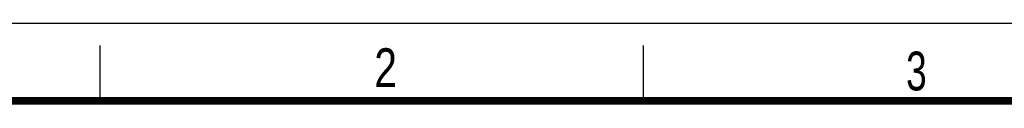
# Model space of a CAD drawing. Header units: millimetres. Extents: x 0 to 210, y 0 to 297.
# Tile 44 of 45: x 49 to 138, y 290 to 297. Entities that reach past the tile are written whole.
import ezdxf

# ---------------------------------------------------------------- set-up
doc = ezdxf.new("R2010")
doc.units = ezdxf.units.MM
doc.header["$LTSCALE"] = 19.36
doc.layers.get('0').update_dxf_attribs({"linetype": 'CONTINUOUS'})
doc.styles.add('TEXTSTYLE_2', font='txt', dxfattribs={"width": 0.75})

msp = doc.modelspace()

# ---------------------------------------------------------------- linework, layer by layer
at = {"color": 2, "linetype": 'CONTINUOUS'}
for p, q in [((0, 297), (210, 297)), ((56, 290), (56, 295)), ((105, 290), (105, 295))]:
    msp.add_line(p, q, dxfattribs=at)
at = {"color": 7, "linetype": 'CONTINUOUS', "const_width": 0.7}
msp.add_lwpolyline([(7, 290), (203, 290)], dxfattribs=at)

# ---------------------------------------------------------------- texts
at = {"color": 5, "linetype": 'CONTINUOUS', "style": 'TEXTSTYLE_2'}
for s, width, p in [('2', 0.785714, (80.7314, 291.2396)), ('3', 0.714286, (128.6839, 290.9429))]:
    msp.add_text(s, height=3.5, dxfattribs=dict(at, width=width)).set_placement(p)

doc.saveas('drawing.dxf')
